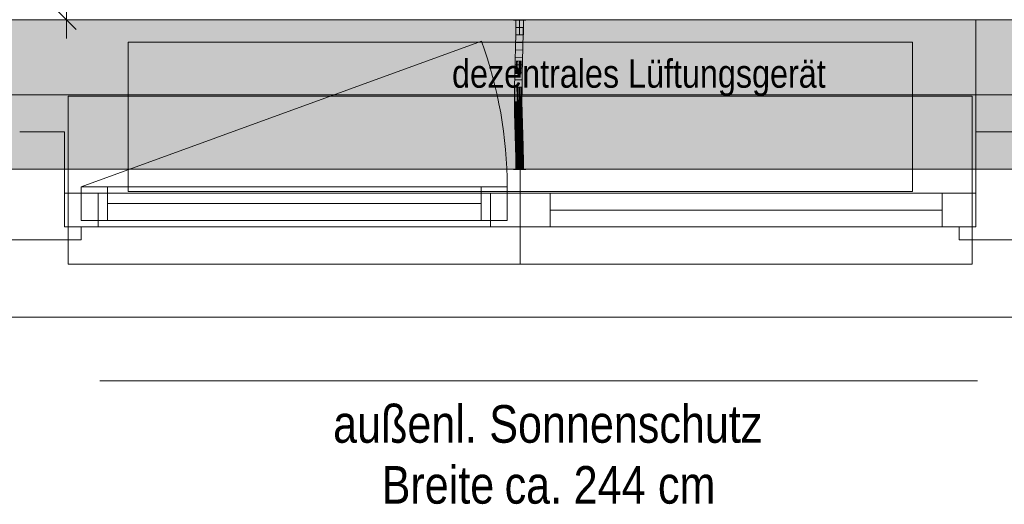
# Model space of a CAD drawing. Extents: x -620 to 300, y 62 to 1112.
# Tile 23 of 95: x -349 to -296, y 363 to 388. Entities that reach past the tile are written whole.
import ezdxf
from ezdxf.lldxf.tags import DXFTag

# ---------------------------------------------------------------- set-up
doc = ezdxf.new("R2010")
doc.units = 0
doc.layers.get('0').update_dxf_attribs({"lineweight": 13})
for name, color, linetype, lineweight, true_color in [('30 -33 Aussenwände- 7 Fassade_ Elemente', 7, 'Continuous', 9, 0x00aacc), ('30 -35 Decken- 1 Konstruktion-Träger- Stahlbeton', 7, 'grob-A06G9S5M8I', 13, 0x33aa00), ('70 -72 Beschriftung- 1 Beschriftung allgemein', 7, 'Continuous', 9, 0xff6633), ('70 -76 Bemaßung- 2 Allgemein', 9, 'Continuous', 5, 0x808080), ('E_Leerrohr 20', 7, 'Continuous', 13, 0xcc0099), ('E_Leerrohr 20-Shading', 7, 'Continuous', 13, 0xcc0099), ('iwb_Schraffur_Unterzug', 7, 'Continuous', 5, 0xffffcc)]:
    doc.layers.add(name, color=color, linetype=linetype, lineweight=lineweight, true_color=true_color)
doc.layers.add('60- 61 allgemeine Ausstattung- 4 Terrassen', color=7, linetype='Continuous', lineweight=9)
doc.layers.add('70 -71 Achsen- 1 Gebäudeachsen', color=7, linetype='STRICHPUNKT2-A06G9S5N8I', lineweight=18)
doc.styles.get("Standard").update_dxf_attribs({"font": 'ARIALN.TTF'})
tags = doc.linetypes.add('grob-A06G9S5M8I', pattern=[14, 3, -8, 3]).pattern_tags.tags
tags[8:9] = [DXFTag(74, 4), DXFTag(75, 0), DXFTag(340, '0'), DXFTag(46, 0.0), DXFTag(50, 0.0), DXFTag(44, 0.0), DXFTag(45, 0.0)]
tags[6:7] = [DXFTag(74, 4), DXFTag(75, 0), DXFTag(340, '0'), DXFTag(46, 0.0), DXFTag(50, 0.0), DXFTag(44, 0.0), DXFTag(45, 0.0)]
tags[4:5] = [DXFTag(74, 4), DXFTag(75, 0), DXFTag(340, '0'), DXFTag(46, 0.0), DXFTag(50, 0.0), DXFTag(44, 0.0), DXFTag(45, 0.0)]
tags = doc.linetypes.add('STRICHPUNKT2', pattern=[12.7, 6.35, -3.175, 0, -3.175]).pattern_tags.tags
tags[10:11] = [DXFTag(74, 4), DXFTag(75, 0), DXFTag(340, '0'), DXFTag(46, 0.0), DXFTag(50, 0.0), DXFTag(44, 0.0), DXFTag(45, 0.0)]
tags[8:9] = [DXFTag(74, 4), DXFTag(75, 0), DXFTag(340, '0'), DXFTag(46, 0.0), DXFTag(50, 0.0), DXFTag(44, 0.0), DXFTag(45, 0.0)]
tags[6:7] = [DXFTag(74, 4), DXFTag(75, 0), DXFTag(340, '0'), DXFTag(46, 0.0), DXFTag(50, 0.0), DXFTag(44, 0.0), DXFTag(45, 0.0)]
tags[4:5] = [DXFTag(74, 4), DXFTag(75, 0), DXFTag(340, '0'), DXFTag(46, 0.0), DXFTag(50, 0.0), DXFTag(44, 0.0), DXFTag(45, 0.0)]
tags = doc.linetypes.add('STRICHPUNKT2-A06G9S5N8I', pattern=[12.7, 6.35, -3.175, 0, -3.175]).pattern_tags.tags
tags[10:11] = [DXFTag(74, 4), DXFTag(75, 0), DXFTag(340, '0'), DXFTag(46, 0.0), DXFTag(50, 0.0), DXFTag(44, 0.0), DXFTag(45, 0.0)]
tags[8:9] = [DXFTag(74, 4), DXFTag(75, 0), DXFTag(340, '0'), DXFTag(46, 0.0), DXFTag(50, 0.0), DXFTag(44, 0.0), DXFTag(45, 0.0)]
tags[6:7] = [DXFTag(74, 4), DXFTag(75, 0), DXFTag(340, '0'), DXFTag(46, 0.0), DXFTag(50, 0.0), DXFTag(44, 0.0), DXFTag(45, 0.0)]
tags[4:5] = [DXFTag(74, 4), DXFTag(75, 0), DXFTag(340, '0'), DXFTag(46, 0.0), DXFTag(50, 0.0), DXFTag(44, 0.0), DXFTag(45, 0.0)]

# ---------------------------------------------------------------- blocks, each defined once
blk = doc.blocks.new('Shading-A06G9S588I', base_point=(-321.74, 385.55))
at = {"layer": 'E_Leerrohr 20-Shading', "color": 223, "true_color": 0xc67fb4}
for points in [[(-322.021, 388.453), (-322.08, 388.453), (-322.027, 387.731), (-322.086, 387.732)], [(-321.68, 388.453), (-321.738, 388.453), (-321.69, 387.726), (-321.744, 387.726)], [(-321.686, 387.726), (-321.68, 388.453), (-321.69, 387.726)], [(-322.027, 387.731), (-322.086, 387.732), (-322.044, 387.007), (-322.101, 387.009)], [(-322.043, 387.007), (-322.027, 387.731), (-322.044, 387.007)], [(-321.733, 387.726), (-321.744, 387.726), (-321.753, 387), (-321.76, 387)], [(-321.717, 386.999), (-321.69, 387.726), (-321.753, 387), (-321.733, 387.726)], [(-321.701, 386.999), (-321.686, 387.726), (-321.717, 386.999), (-321.69, 387.726)], [(-322.044, 387.007), (-322.101, 387.009), (-322.067, 386.283), (-322.121, 386.284)], [(-322.067, 386.283), (-322.063, 386.283), (-322.044, 387.007), (-322.043, 387.007)], [(-322.063, 386.283), (-322.062, 386.283), (-322.043, 387.007)], [(-321.753, 387), (-321.76, 387), (-321.778, 386.275), (-321.779, 386.275)], [(-321.778, 386.275), (-321.766, 386.275), (-321.753, 387), (-321.741, 387)], [(-321.766, 386.275), (-321.75, 386.274), (-321.741, 387), (-321.717, 386.999)], [(-321.721, 386.274), (-321.701, 386.999), (-321.75, 386.274), (-321.717, 386.999)], [(-322.14, 385.559), (-322.075, 386.008), (-322.121, 386.284), (-322.067, 386.283)], [(-322.091, 385.558), (-322.085, 385.688), (-322.14, 385.559), (-322.075, 386.008)], [(-322.081, 385.557), (-322.068, 386.057), (-322.091, 385.558)], [(-322.075, 386.008), (-322.085, 385.688), (-322.07, 386.047), (-322.071, 385.993)], [(-322.067, 386.283), (-322.075, 386.008), (-322.063, 386.283), (-322.07, 386.047)], [(-322.071, 385.993), (-322.068, 386.057), (-322.07, 386.047)], [(-322.07, 386.047), (-322.068, 386.057), (-322.063, 386.283), (-322.062, 386.283)], [(-321.799, 385.551), (-321.791, 385.551), (-321.786, 386.013), (-321.784, 385.753)], [(-321.786, 386.013), (-321.784, 385.753), (-321.778, 386.275), (-321.766, 386.275)], [(-321.778, 386.275), (-321.779, 386.275), (-321.786, 386.013)], [(-321.784, 385.753), (-321.783, 385.551), (-321.766, 386.275), (-321.75, 386.274)], [(-321.74, 385.55), (-321.721, 386.274), (-321.783, 385.551), (-321.75, 386.274)], [(-322.091, 385.558), (-322.14, 385.559), (-322.114, 384.831), (-322.153, 384.832)], [(-322.095, 384.831), (-322.081, 385.557), (-322.114, 384.831), (-322.091, 385.558)], [(-321.809, 384.828), (-321.791, 385.551), (-321.812, 384.828), (-321.796, 385.551)], [(-321.796, 385.551), (-321.799, 385.551), (-321.812, 384.828)], [(-321.806, 384.828), (-321.783, 385.551), (-321.809, 384.828), (-321.791, 385.551)], [(-321.805, 384.828), (-321.783, 385.551), (-321.795, 385.156)], [(-321.805, 384.828), (-321.753, 384.827), (-321.783, 385.551), (-321.74, 385.55)], [(-321.791, 385.551), (-321.783, 385.551), (-321.784, 385.753)], [(-321.806, 384.828), (-321.805, 384.828), (-321.795, 385.156)], [(-322.119, 384.104), (-322.116, 384.47), (-322.157, 384.104), (-322.155, 384.471)], [(-322.116, 384.47), (-322.114, 384.831), (-322.155, 384.471), (-322.153, 384.832)], [(-322.098, 384.104), (-322.095, 384.831), (-322.119, 384.104), (-322.114, 384.831)], [(-321.815, 384.105), (-321.813, 384.465), (-321.814, 384.302)], [(-321.815, 384.105), (-321.811, 384.105), (-321.813, 384.465), (-321.808, 384.465)], [(-321.814, 384.465), (-321.812, 384.465), (-321.812, 384.828), (-321.809, 384.828)], [(-321.813, 384.465), (-321.814, 384.465), (-321.814, 384.302)], [(-321.812, 384.465), (-321.808, 384.465), (-321.809, 384.828), (-321.806, 384.828)], [(-321.811, 384.105), (-321.757, 384.105), (-321.808, 384.465), (-321.755, 384.464)], [(-321.808, 384.465), (-321.755, 384.464), (-321.805, 384.828), (-321.753, 384.827)], [(-321.808, 384.465), (-321.805, 384.828), (-321.808, 384.538)], [(-321.805, 384.828), (-321.806, 384.828), (-321.808, 384.538)], [(-322.119, 384.104), (-322.157, 384.104), (-322.106, 383.493), (-322.149, 383.492)], [(-322.09, 383.494), (-322.098, 384.104), (-322.106, 383.493), (-322.119, 384.104)], [(-321.798, 383.499), (-321.811, 384.105), (-321.807, 383.499), (-321.813, 384.105)], [(-321.749, 383.5), (-321.757, 384.105), (-321.798, 383.499), (-321.811, 384.105)], [(-322.106, 383.493), (-322.149, 383.492), (-322.08, 382.884), (-322.134, 382.882)], [(-322.075, 382.884), (-322.09, 383.494), (-322.08, 382.884), (-322.106, 383.493)], [(-321.798, 383.499), (-321.807, 383.499), (-321.772, 382.892), (-321.793, 382.892)], [(-321.734, 382.893), (-321.749, 383.5), (-321.772, 382.892), (-321.798, 383.499)], [(-322.134, 382.882), (-322.113, 382.715), (-322.08, 382.884), (-322.072, 382.715)], [(-322.113, 382.715), (-322.134, 382.882), (-322.129, 382.714)], [(-322.068, 382.645), (-322.075, 382.884), (-322.08, 382.884)], [(-321.764, 382.717), (-321.772, 382.892), (-321.787, 382.717), (-321.793, 382.892)], [(-321.729, 382.718), (-321.734, 382.893), (-321.764, 382.717), (-321.772, 382.892)], [(-322.116, 382.273), (-322.057, 382.275), (-322.129, 382.714), (-322.113, 382.715)], [(-322.057, 382.275), (-322.116, 382.273), (-322.04, 381.667), (-322.098, 381.666)], [(-322.113, 382.715), (-322.057, 382.275), (-322.072, 382.715), (-322.068, 382.645)], [(-321.742, 382.284), (-321.764, 382.717), (-321.774, 382.283), (-321.787, 382.717)], [(-321.742, 382.284), (-321.774, 382.283), (-321.711, 381.675), (-321.757, 381.674)], [(-321.742, 382.284), (-321.716, 382.285), (-321.764, 382.717), (-321.729, 382.718)], [(-321.698, 381.676), (-321.716, 382.285), (-321.711, 381.675), (-321.742, 382.284)], [(-322.04, 381.667), (-322.098, 381.666), (-322.027, 381.06), (-322.085, 381.059)], [(-322.026, 381.06), (-322.04, 381.667), (-322.027, 381.06), (-322.04, 381.667)], [(-321.711, 381.675), (-321.757, 381.674), (-321.689, 381.065), (-321.743, 381.064)], [(-321.685, 381.065), (-321.698, 381.676), (-321.689, 381.065), (-321.711, 381.675)], [(-322.027, 381.06), (-322.085, 381.059), (-322.025, 380.453), (-322.08, 380.453)], [(-322.021, 380.453), (-322.026, 381.06), (-322.025, 380.453), (-322.027, 381.06)], [(-321.68, 380.453), (-321.689, 381.065), (-321.738, 380.453), (-321.743, 381.064)], [(-321.68, 380.453), (-321.685, 381.065), (-321.689, 381.065)]]:
    blk.add_solid(points, dxfattribs=at)
at = {"layer": 'E_Leerrohr 20-Shading', "color": 231, "true_color": 0xe17fc9}
for points in [[(-321.914, 388.453), (-322.021, 388.453), (-321.914, 387.729), (-322.027, 387.731)], [(-321.886, 387.729), (-321.88, 388.453), (-321.914, 387.729), (-321.914, 388.453)], [(-321.88, 388.453), (-321.886, 387.729), (-321.881, 387.728)], [(-321.875, 387.728), (-321.88, 388.453), (-321.881, 387.728)], [(-321.744, 387.726), (-321.738, 388.453), (-321.875, 387.728), (-321.88, 388.453)], [(-321.982, 387.73), (-322.027, 387.731), (-321.979, 387.006), (-322.043, 387.007)], [(-321.919, 387.004), (-321.914, 387.729), (-321.979, 387.006), (-321.982, 387.73)], [(-321.901, 387.004), (-321.886, 387.729), (-321.919, 387.004), (-321.914, 387.729)], [(-321.886, 387.729), (-321.901, 387.004), (-321.897, 387.004)], [(-321.886, 387.003), (-321.881, 387.728), (-321.897, 387.004), (-321.886, 387.729)], [(-321.864, 387.003), (-321.875, 387.728), (-321.886, 387.003), (-321.881, 387.728)], [(-321.76, 387), (-321.744, 387.726), (-321.864, 387.003), (-321.875, 387.728)], [(-321.979, 387.006), (-322.043, 387.007), (-321.978, 386.28), (-322.062, 386.283)], [(-321.978, 386.28), (-321.934, 386.279), (-321.979, 387.006), (-321.923, 387.004)], [(-321.934, 386.279), (-321.925, 386.279), (-321.923, 387.004), (-321.919, 387.004)], [(-321.921, 386.279), (-321.901, 387.004), (-321.925, 386.279), (-321.919, 387.004)], [(-321.897, 387.004), (-321.901, 387.004), (-321.91, 386.279), (-321.921, 386.279)], [(-321.892, 386.278), (-321.886, 387.003), (-321.91, 386.279), (-321.897, 387.004)], [(-321.85, 386.277), (-321.864, 387.003), (-321.892, 386.278), (-321.886, 387.003)], [(-321.779, 386.275), (-321.76, 387), (-321.85, 386.277), (-321.864, 387.003)], [(-322.068, 386.057), (-322.081, 385.557), (-322.059, 385.557)], [(-322.062, 386.283), (-322.068, 386.057), (-321.978, 386.28), (-321.978, 386.198)], [(-321.978, 386.198), (-322.068, 386.057), (-321.977, 385.699)], [(-322.059, 385.557), (-321.977, 385.555), (-322.068, 386.057), (-321.977, 385.699)], [(-321.978, 386.28), (-321.978, 386.198), (-321.934, 386.279), (-321.934, 386.265)], [(-321.934, 386.265), (-321.978, 386.198), (-321.945, 385.573), (-321.977, 385.699)], [(-321.94, 385.554), (-321.925, 386.279), (-321.945, 385.573), (-321.934, 386.265)], [(-321.925, 386.279), (-321.94, 385.554), (-321.928, 386.015)], [(-321.928, 386.015), (-321.94, 385.554), (-321.925, 386.015), (-321.936, 385.554)], [(-321.936, 385.554), (-321.922, 385.554), (-321.925, 386.015), (-321.914, 386.015)], [(-321.934, 386.265), (-321.925, 386.279), (-321.934, 386.279)], [(-321.928, 386.015), (-321.921, 386.279), (-321.925, 386.279)], [(-321.928, 386.015), (-321.914, 386.015), (-321.921, 386.279), (-321.91, 386.279)], [(-321.922, 385.554), (-321.897, 385.553), (-321.914, 386.015), (-321.894, 386.014)], [(-321.914, 386.015), (-321.894, 386.014), (-321.91, 386.279), (-321.892, 386.278)], [(-321.897, 385.553), (-321.837, 385.552), (-321.894, 386.014), (-321.845, 386.014)], [(-321.845, 386.014), (-321.85, 386.277), (-321.894, 386.014), (-321.892, 386.278)], [(-321.786, 386.013), (-321.779, 386.275), (-321.845, 386.014), (-321.85, 386.277)], [(-321.837, 385.552), (-321.799, 385.551), (-321.845, 386.014), (-321.786, 386.013)], [(-322.059, 385.557), (-322.081, 385.557), (-322.049, 384.831), (-322.095, 384.831)], [(-322.049, 384.831), (-321.973, 384.83), (-322.059, 385.557), (-321.977, 385.555)], [(-321.977, 385.699), (-321.977, 385.555), (-321.945, 385.573), (-321.945, 385.554)], [(-321.977, 385.555), (-321.973, 384.83), (-321.945, 385.554), (-321.953, 384.829)], [(-321.953, 384.829), (-321.94, 385.554), (-321.945, 385.554)], [(-321.936, 385.554), (-321.94, 385.554), (-321.95, 384.829), (-321.953, 384.829)], [(-321.932, 384.829), (-321.922, 385.554), (-321.95, 384.829), (-321.936, 385.554)], [(-321.945, 385.554), (-321.94, 385.554), (-321.945, 385.573)], [(-321.901, 384.829), (-321.897, 385.553), (-321.932, 384.829), (-321.922, 385.554)], [(-321.827, 384.828), (-321.837, 385.552), (-321.901, 384.829), (-321.897, 385.553)], [(-321.827, 384.828), (-321.82, 384.828), (-321.837, 385.552), (-321.799, 385.551)], [(-322.049, 384.831), (-322.095, 384.831), (-322.047, 384.104), (-322.098, 384.104)], [(-322.049, 384.831), (-322.048, 384.469), (-321.973, 384.83), (-321.968, 384.468)], [(-322.048, 384.469), (-322.047, 384.104), (-321.968, 384.468), (-321.963, 384.105)], [(-321.973, 384.83), (-321.968, 384.468), (-321.953, 384.829), (-321.955, 384.468)], [(-321.964, 384.468), (-321.968, 384.468), (-321.96, 384.105), (-321.963, 384.105)], [(-321.955, 384.468), (-321.964, 384.468), (-321.957, 384.105), (-321.96, 384.105)], [(-321.937, 384.105), (-321.955, 384.468), (-321.957, 384.105)], [(-321.937, 384.105), (-321.932, 384.829), (-321.955, 384.468), (-321.95, 384.829)], [(-321.95, 384.829), (-321.953, 384.829), (-321.955, 384.468)], [(-321.902, 384.302), (-321.901, 384.829), (-321.935, 384.301), (-321.932, 384.829)], [(-321.826, 384.302), (-321.827, 384.828), (-321.902, 384.302), (-321.901, 384.829)], [(-321.827, 384.828), (-321.827, 384.621), (-321.82, 384.828)], [(-321.827, 384.621), (-321.825, 384.105), (-321.82, 384.828), (-321.812, 384.828)], [(-321.825, 384.105), (-321.823, 384.105), (-321.812, 384.828), (-321.814, 384.465)], [(-321.814, 384.465), (-321.818, 384.302), (-321.814, 384.302)], [(-322.047, 384.104), (-322.098, 384.104), (-322.053, 383.494), (-322.09, 383.494)], [(-322.053, 383.494), (-321.95, 383.496), (-322.047, 384.104), (-321.963, 384.105)], [(-321.963, 384.105), (-321.95, 383.496), (-321.96, 384.105), (-321.949, 383.496)], [(-321.949, 383.496), (-321.957, 384.105), (-321.96, 384.105)], [(-321.937, 384.105), (-321.957, 384.105), (-321.935, 383.496), (-321.949, 383.496)], [(-321.937, 384.105), (-321.902, 384.105), (-321.935, 384.301), (-321.902, 384.302)], [(-321.9, 383.497), (-321.902, 384.105), (-321.935, 383.496), (-321.937, 384.105)], [(-321.902, 384.302), (-321.902, 384.105), (-321.825, 384.209), (-321.828, 384.105)], [(-321.902, 384.302), (-321.825, 384.209), (-321.826, 384.302)], [(-321.902, 384.105), (-321.9, 383.497), (-321.828, 384.105), (-321.828, 384.079)], [(-321.828, 384.079), (-321.9, 383.497), (-321.843, 383.498)], [(-321.825, 384.105), (-321.828, 384.079), (-321.84, 383.498), (-321.843, 383.498)], [(-321.825, 384.105), (-321.84, 383.498), (-321.826, 383.969)], [(-321.84, 383.498), (-321.831, 383.498), (-321.826, 383.969)], [(-321.831, 383.498), (-321.823, 384.105), (-321.826, 383.969)], [(-321.823, 384.105), (-321.831, 383.498), (-321.815, 384.105), (-321.82, 383.499)], [(-321.828, 384.105), (-321.825, 384.105), (-321.825, 384.209)], [(-321.828, 384.079), (-321.825, 384.105), (-321.828, 384.105)], [(-321.823, 384.105), (-321.825, 384.105), (-321.826, 383.969)], [(-321.818, 384.302), (-321.823, 384.105), (-321.814, 384.302), (-321.815, 384.105)], [(-321.82, 383.499), (-321.807, 383.499), (-321.815, 384.105)], [(-322.053, 383.494), (-322.09, 383.494), (-322.063, 382.884), (-322.075, 382.884)], [(-322.063, 382.884), (-321.934, 382.888), (-322.053, 383.494), (-321.95, 383.496)], [(-321.934, 382.888), (-321.949, 383.496), (-321.95, 383.496)], [(-321.935, 383.496), (-321.949, 383.496), (-321.931, 382.888), (-321.934, 382.888)], [(-321.896, 382.889), (-321.9, 383.497), (-321.931, 382.888), (-321.935, 383.496)], [(-321.896, 382.889), (-321.858, 382.89), (-321.9, 383.497), (-321.84, 383.498)], [(-321.858, 382.89), (-321.841, 382.89), (-321.84, 383.498), (-321.831, 383.498)], [(-321.841, 382.89), (-321.826, 382.891), (-321.831, 383.498), (-321.82, 383.499)], [(-321.826, 382.891), (-321.793, 382.892), (-321.82, 383.499), (-321.807, 383.499)], [(-322.063, 382.884), (-322.075, 382.884), (-322.068, 382.645)], [(-321.929, 382.717), (-321.934, 382.888), (-322.067, 382.715), (-322.063, 382.884)], [(-321.931, 382.888), (-321.934, 382.888), (-321.929, 382.717)], [(-321.89, 382.28), (-321.896, 382.889), (-321.929, 382.717), (-321.931, 382.888)], [(-321.89, 382.28), (-321.878, 382.28), (-321.896, 382.889), (-321.858, 382.89)], [(-321.878, 382.28), (-321.854, 382.281), (-321.858, 382.89), (-321.841, 382.89)], [(-321.841, 382.89), (-321.854, 382.281), (-321.826, 382.891), (-321.831, 382.514)], [(-321.793, 382.892), (-321.831, 382.514), (-321.794, 382.283), (-321.833, 382.282)], [(-321.831, 382.514), (-321.793, 382.892), (-321.826, 382.891)], [(-321.793, 382.892), (-321.794, 382.283), (-321.787, 382.717)], [(-322.068, 382.645), (-321.916, 382.279), (-322.067, 382.715), (-321.929, 382.717)], [(-321.916, 382.279), (-322.068, 382.645), (-322.057, 382.275)], [(-321.916, 382.279), (-322.057, 382.275), (-321.898, 381.671), (-322.04, 381.667)], [(-321.89, 382.28), (-321.929, 382.717), (-321.916, 382.279)], [(-321.89, 382.28), (-321.916, 382.279), (-321.885, 381.671), (-321.898, 381.671)], [(-321.878, 382.28), (-321.89, 382.28), (-321.888, 381.969)], [(-321.885, 381.671), (-321.878, 382.28), (-321.888, 381.969)], [(-321.885, 381.671), (-321.866, 381.671), (-321.878, 382.28), (-321.854, 382.281)], [(-321.854, 382.281), (-321.866, 381.671), (-321.833, 382.282), (-321.84, 381.672)], [(-321.831, 382.514), (-321.854, 382.281), (-321.833, 382.282)], [(-321.84, 381.672), (-321.804, 381.673), (-321.833, 382.282), (-321.794, 382.283)], [(-321.804, 381.673), (-321.757, 381.674), (-321.794, 382.283), (-321.774, 382.283)], [(-321.794, 382.283), (-321.774, 382.283), (-321.787, 382.717)], [(-322.03, 381.667), (-322.04, 381.667), (-322.026, 381.06)], [(-321.885, 381.062), (-321.898, 381.671), (-322.026, 381.06), (-322.03, 381.667)], [(-321.885, 381.671), (-321.898, 381.671), (-321.881, 381.062), (-321.885, 381.062)], [(-321.876, 381.062), (-321.866, 381.671), (-321.881, 381.062), (-321.885, 381.671)], [(-321.876, 381.062), (-321.814, 381.063), (-321.866, 381.671), (-321.804, 381.673)], [(-321.814, 381.063), (-321.743, 381.064), (-321.804, 381.673), (-321.757, 381.674)], [(-321.885, 381.062), (-322.026, 381.06), (-321.88, 380.453), (-322.021, 380.453)], [(-321.88, 380.453), (-321.881, 381.062), (-321.885, 381.062)], [(-321.88, 380.453), (-321.876, 381.062), (-321.881, 381.062)], [(-321.88, 380.453), (-321.821, 380.453), (-321.876, 381.062), (-321.814, 381.063)], [(-321.821, 380.453), (-321.738, 380.453), (-321.814, 381.063), (-321.743, 381.064)]]:
    blk.add_solid(points, dxfattribs=at)
blk = doc.blocks.new('Shading-A06G9S5A8I', base_point=(-321.88, 381.241))
at = {"layer": 'E_Leerrohr 20-Shading', "color": 213, "true_color": 0xd67fc0}
for points in [[(-321.88, 381.241), (-322.08, 381.241), (-321.88, 380.453), (-322.08, 380.453)], [(-321.68, 381.241), (-321.88, 381.241), (-321.68, 380.453), (-321.88, 380.453)], [(-321.945, 380.453), (-322.21, 380.453), (-321.945, 380.441), (-322.21, 380.441)], [(-321.88, 380.441), (-321.88, 380.453), (-321.945, 380.441), (-321.945, 380.453)], [(-321.55, 380.453), (-321.88, 380.453), (-321.55, 380.441), (-321.88, 380.441)]]:
    blk.add_solid(points, dxfattribs=at)
blk = doc.blocks.new('Shading-A06G9S5C8I', base_point=(-322.08, 387.665))
at = {"layer": 'E_Leerrohr 20-Shading', "color": 213, "true_color": 0xd67fc0}
for points in [[(-322.21, 388.465), (-322.21, 388.453), (-321.945, 388.465), (-321.945, 388.453)], [(-322.08, 387.665), (-321.88, 387.665), (-322.08, 388.453), (-321.88, 388.453)], [(-321.945, 388.453), (-321.88, 388.453), (-321.945, 388.465), (-321.88, 388.465)], [(-321.88, 388.453), (-321.55, 388.453), (-321.88, 388.465), (-321.55, 388.465)], [(-321.88, 387.665), (-321.68, 387.665), (-321.88, 388.453), (-321.68, 388.453)]]:
    blk.add_solid(points, dxfattribs=at)
blk = doc.blocks.new('Referenz-A06G9S5P8I')
at = {"layer": '30 -33 Aussenwände- 7 Fassade_ Elemente', "color": 0, "linetype": 'Continuous', "lineweight": -2, "ltscale": 0.13}
for p, q in [((-451.049, 388.474), (-295.049, 388.474)), ((-297.449, 388.474), (-295.049, 388.474)), ((-297.449, 382.474), (-297.449, 388.474)), ((-348.649, 382.474), (-346.249, 382.474)), ((-346.249, 382.474), (-346.249, 377.374)), ((-297.449, 377.374), (-297.449, 382.474)), ((-297.449, 382.474), (-295.049, 382.474)), ((-297.449, 382.474), (-295.049, 382.474)), ((-297.449, 377.374), (-297.449, 382.474)), ((-346.249, 377.374), (-346.249, 379.174)), ((-346.249, 377.374), (-346.249, 379.174)), ((-346.249, 379.174), (-321.849, 379.174)), ((-346.249, 379.174), (-344.449, 379.174)), ((-345.349, 377.724), (-345.349, 379.524)), ((-345.349, 379.524), (-343.949, 379.524)), ((-345.349, 377.724), (-345.349, 379.524)), ((-345.349, 379.524), (-322.549, 379.524)), ((-344.449, 379.174), (-344.449, 377.374)), ((-343.949, 379.524), (-343.949, 377.724)), ((-323.949, 377.724), (-323.949, 379.524)), ((-323.949, 379.524), (-322.549, 379.524)), ((-323.449, 377.374), (-323.449, 379.174)), ((-323.449, 379.174), (-321.849, 379.174)), ((-322.549, 379.524), (-322.549, 377.724)), ((-322.549, 379.524), (-322.549, 377.724)), ((-321.849, 379.174), (-297.449, 379.174)), ((-321.849, 379.174), (-320.249, 379.174)), ((-321.849, 379.174), (-321.849, 377.374)), ((-321.849, 377.374), (-321.849, 379.174)), ((-320.249, 379.174), (-320.249, 377.374)), ((-299.249, 377.374), (-299.249, 379.174)), ((-299.249, 379.174), (-297.449, 379.174)), ((-297.449, 379.174), (-297.449, 377.374)), ((-297.449, 379.174), (-297.449, 377.374)), ((-323.949, 378.624), (-343.949, 378.624)), ((-320.249, 378.274), (-299.249, 378.274)), ((-322.549, 377.724), (-345.349, 377.724)), ((-343.949, 377.724), (-345.349, 377.724)), ((-322.549, 377.724), (-323.949, 377.724)), ((-346.249, 377.374), (-345.349, 377.374)), ((-344.449, 377.374), (-346.249, 377.374)), ((-321.849, 377.374), (-346.249, 377.374)), ((-345.349, 377.374), (-345.349, 376.674)), ((-321.849, 377.374), (-323.449, 377.374)), ((-297.449, 377.374), (-321.849, 377.374)), ((-320.249, 377.374), (-321.849, 377.374)), ((-297.449, 377.374), (-299.249, 377.374)), ((-298.349, 376.674), (-298.349, 377.374)), ((-298.349, 376.674), (-298.349, 377.374)), ((-298.349, 377.374), (-297.449, 377.374)), ((-298.349, 377.374), (-297.449, 377.374)), ((-345.349, 376.674), (-349.549, 376.674)), ((-295.049, 376.674), (-298.349, 376.674)), ((-295.049, 376.674), (-298.349, 376.674)), ((-291.949, 372.534), (-454.149, 372.534))]:
    blk.add_line(p, q, dxfattribs=at)
at = {"layer": '30 -33 Aussenwände- 7 Fassade_ Elemente', "color": 0, "linetype": 'grob-A06G9S5M8I', "lineweight": -2, "ltscale": 0.13}
for p, q in [((-345.349, 379.524), (-323.924, 387.322)), ((-342.849, 387.274), (-300.849, 387.274)), ((-342.849, 379.274), (-342.849, 387.274)), ((-300.849, 387.274), (-300.849, 379.274)), ((-300.849, 379.274), (-342.849, 379.274))]:
    blk.add_line(p, q, dxfattribs=at)
at = {"layer": '30 -33 Aussenwände- 7 Fassade_ Elemente', "color": 0, "lineweight": -2}
for p, q in [((-321.849, 384.374), (-346.049, 384.374)), ((-346.049, 384.374), (-346.049, 379.174)), ((-297.649, 384.374), (-321.849, 384.374)), ((-321.849, 384.374), (-321.849, 379.174)), ((-297.649, 379.174), (-297.649, 384.374)), ((-346.049, 379.174), (-346.049, 377.374)), ((-344.449, 379.174), (-346.049, 379.174)), ((-345.349, 377.724), (-345.349, 379.524)), ((-345.349, 379.524), (-343.949, 379.524)), ((-344.449, 377.374), (-344.449, 379.174)), ((-343.949, 379.524), (-323.949, 379.524)), ((-343.949, 379.524), (-343.949, 377.724)), ((-323.949, 379.524), (-322.549, 379.524)), ((-323.949, 377.724), (-323.949, 379.524)), ((-323.449, 379.174), (-321.849, 379.174)), ((-323.449, 377.374), (-323.449, 379.174)), ((-322.549, 379.524), (-322.549, 377.724)), ((-321.849, 379.174), (-321.849, 377.374)), ((-320.249, 379.174), (-321.849, 379.174)), ((-320.249, 379.174), (-299.249, 379.174)), ((-320.249, 377.374), (-320.249, 379.174)), ((-299.249, 377.374), (-299.249, 379.174)), ((-299.249, 379.174), (-297.649, 379.174)), ((-297.649, 379.174), (-297.649, 377.374)), ((-323.949, 378.624), (-343.949, 378.624)), ((-320.249, 378.274), (-299.249, 378.274)), ((-343.949, 377.724), (-345.349, 377.724)), ((-323.949, 377.724), (-343.949, 377.724)), ((-322.549, 377.724), (-323.949, 377.724)), ((-346.049, 377.374), (-344.449, 377.374)), ((-346.049, 375.374), (-346.049, 377.374)), ((-323.449, 377.374), (-344.449, 377.374)), ((-321.849, 377.374), (-323.449, 377.374)), ((-321.849, 377.374), (-321.849, 375.374)), ((-321.849, 377.374), (-320.249, 377.374)), ((-299.249, 377.374), (-320.249, 377.374)), ((-297.649, 377.374), (-299.249, 377.374)), ((-297.649, 377.374), (-297.649, 375.374)), ((-321.849, 375.374), (-346.049, 375.374)), ((-297.649, 375.374), (-321.849, 375.374))]:
    blk.add_line(p, q, dxfattribs=at)
at = {"layer": '30 -33 Aussenwände- 7 Fassade_ Elemente', "color": 0, "linetype": 'grob-A06G9S5M8I', "lineweight": -2, "ltscale": 0.13}
blk.add_ellipse((-345.349, 379.524), major_axis=(22.8, 0), ratio=1, start_param=0, end_param=0.349066, dxfattribs=at)
at = {"layer": '30 -35 Decken- 1 Konstruktion-Träger- Stahlbeton', "color": 0, "lineweight": -2}
blk.add_line((-451.549, 380.474), (35.451, 380.474), dxfattribs=at)
at = {"layer": '60- 61 allgemeine Ausstattung- 4 Terrassen', "color": 0, "lineweight": -2}
blk.add_line((-275.61, 372.534), (-395.61, 372.534), dxfattribs=at)
at = {"layer": '70 -71 Achsen- 1 Gebäudeachsen', "color": 0, "linetype": 'STRICHPUNKT2-A06G9S5N8I', "lineweight": -2, "ltscale": 0.13}
blk.add_line((-538.631, 384.453), (76.533, 384.453), dxfattribs=at)
at = {"layer": '70 -72 Beschriftung- 1 Beschriftung allgemein', "color": 0, "linetype": 'Continuous', "lineweight": -2, "ltscale": 0.13}
blk.add_line((-344.357, 369.128), (-297.357, 369.128), dxfattribs=at)
at = {"layer": '70 -76 Bemaßung- 2 Allgemein', "color": 0, "linetype": 'Continuous', "lineweight": -2, "ltscale": 0.13}
for p, q in [((-346.149, 387.474), (-346.149, 389.535)), ((-345.619, 387.944), (-346.68, 389.005)), ((-348.649, 388.474), (-345.149, 388.474))]:
    blk.add_line(p, q, dxfattribs=at)
at = {"layer": '30 -33 Aussenwände- 7 Fassade_ Elemente', "color": 0, "linetype": 'ByBlock', "lineweight": -2, "ltscale": 0.13, "insert": (-325.5, 386.342), "char_height": 1.51033, "attachment_point": 1}
blk.add_mtext('{\\fArial Narrow;dezentrales Lüftungsgerät}', dxfattribs=at)
at = {"layer": '70 -72 Beschriftung- 1 Beschriftung allgemein', "color": 0, "linetype": 'Continuous', "lineweight": -2, "ltscale": 0.13, "char_height": 2.01377, "attachment_point": 1}
for s, insert in [('{\\fArial Narrow;außenl.}', (-331.866, 367.828)), ('{\\fArial Narrow;Sonnenschutz}', (-323.505, 367.828)), ('{\\fArial Narrow;Breite}', (-329.269, 364.565)), ('{\\fArial Narrow;244}', (-318.988, 364.565)), ('{\\fArial Narrow;ca.}', (-322.683, 364.565)), ('{\\fArial Narrow;cm}', (-314.473, 364.565))]:
    blk.add_mtext(s, dxfattribs=dict(at, insert=insert))
blk = doc.blocks.new('Referenz-A06G9S5R8I')
at = {"layer": 'iwb_Schraffur_Unterzug', "linetype": 'Continuous', "ltscale": 0.13}
blk.add_solid([(-451.579, 388.453), (35.421, 388.453), (-451.579, 380.453), (35.421, 380.453)], dxfattribs=at)
blk = doc.blocks.new('Enddeckel-A06G9SC38I')
at = {"color": 0, "linetype": 'ByBlock', "lineweight": -2, "ltscale": 0.13}
for p, q in [((-322.21, 388.465), (-322.21, 388.453)), ((-322.21, 388.465), (-322.016, 388.465)), ((-322.21, 388.453), (-322.016, 388.453)), ((-322.08, 388.453), (-322.08, 387.665)), ((-322.08, 388.453), (-321.962, 388.453)), ((-322.016, 388.465), (-321.743, 388.465)), ((-322.016, 388.453), (-321.743, 388.453)), ((-321.962, 388.453), (-321.797, 388.453)), ((-321.797, 388.453), (-321.68, 388.453)), ((-321.743, 388.465), (-321.55, 388.465)), ((-321.743, 388.453), (-321.55, 388.453)), ((-321.68, 387.665), (-321.68, 388.453)), ((-321.55, 388.453), (-321.55, 388.465)), ((-322.08, 387.665), (-321.962, 387.665)), ((-321.962, 387.665), (-321.797, 387.665)), ((-321.797, 387.665), (-321.68, 387.665))]:
    blk.add_line(p, q, dxfattribs=at)
at = {"color": 0, "linetype": 'STRICHPUNKT2', "lineweight": 5, "ltscale": 0.13}
blk.add_line((-321.88, 388.453), (-321.88, 387.665), dxfattribs=at)
blk = doc.blocks.new('Flexrohr-A06G9SC78I')
at = {"color": 0, "linetype": 'ByBlock', "lineweight": -2, "ltscale": 0.13}
for p, q in [((-322.08, 388.453), (-322.086, 387.732)), ((-322.08, 388.453), (-321.68, 388.453)), ((-322.071, 388.055), (-321.695, 388.052)), ((-321.68, 388.453), (-321.686, 387.726)), ((-322.086, 387.732), (-322.101, 387.009)), ((-322.075, 387.656), (-321.699, 387.65)), ((-321.686, 387.726), (-321.701, 386.999)), ((-322.101, 387.009), (-322.121, 386.284)), ((-322.084, 387.258), (-321.708, 387.25)), ((-321.701, 386.999), (-321.721, 386.274)), ((-322.104, 386.459), (-321.728, 386.449)), ((-322.093, 386.858), (-321.717, 386.849)), ((-322.121, 386.284), (-322.14, 385.559)), ((-322.115, 386.059), (-321.739, 386.049)), ((-321.721, 386.274), (-321.74, 385.55)), ((-322.14, 385.559), (-322.153, 384.832)), ((-322.125, 385.658), (-321.749, 385.65)), ((-321.74, 385.55), (-321.753, 384.827)), ((-322.141, 384.856), (-321.765, 384.852)), ((-322.133, 385.258), (-321.758, 385.251)), ((-322.153, 384.832), (-322.157, 384.104)), ((-322.143, 384.455), (-321.767, 384.454)), ((-321.753, 384.827), (-321.757, 384.105)), ((-322.157, 384.104), (-322.149, 383.492)), ((-322.144, 384.053), (-321.768, 384.055)), ((-321.757, 384.105), (-321.749, 383.5)), ((-322.149, 383.492), (-322.134, 382.882)), ((-322.139, 383.652), (-321.763, 383.657)), ((-321.749, 383.5), (-321.734, 382.893)), ((-322.134, 382.882), (-322.116, 382.273)), ((-322.131, 383.25), (-321.755, 383.259)), ((-322.121, 382.849), (-321.745, 382.86)), ((-321.734, 382.893), (-321.716, 382.285)), ((-322.116, 382.273), (-322.098, 381.666)), ((-322.109, 382.449), (-321.733, 382.46)), ((-321.716, 382.285), (-321.698, 381.676)), ((-322.097, 382.05), (-321.721, 382.06)), ((-322.098, 381.666), (-322.085, 381.059)), ((-322.086, 381.65), (-321.71, 381.66)), ((-322.077, 381.252), (-321.701, 381.259)), ((-321.698, 381.676), (-321.685, 381.065)), ((-322.085, 381.059), (-322.08, 380.453)), ((-322.071, 380.853), (-321.695, 380.857)), ((-321.685, 381.065), (-321.68, 380.453)), ((-322.08, 380.453), (-321.68, 380.453)), ((-322.068, 380.455), (-321.692, 380.455))]:
    blk.add_line(p, q, dxfattribs=at)
blk = doc.blocks.new('Enddeckel-A06G9SCT8I')
at = {"color": 0, "linetype": 'ByBlock', "lineweight": -2, "ltscale": 0.13}
for p, q in [((-322.08, 381.241), (-322.08, 380.453)), ((-321.962, 381.241), (-322.08, 381.241)), ((-321.797, 381.241), (-321.962, 381.241)), ((-321.68, 381.241), (-321.797, 381.241)), ((-321.68, 380.453), (-321.68, 381.241)), ((-322.21, 380.453), (-322.21, 380.441)), ((-322.016, 380.453), (-322.21, 380.453)), ((-322.016, 380.441), (-322.21, 380.441)), ((-321.962, 380.453), (-322.08, 380.453)), ((-321.743, 380.453), (-322.016, 380.453)), ((-321.743, 380.441), (-322.016, 380.441)), ((-321.797, 380.453), (-321.962, 380.453)), ((-321.68, 380.453), (-321.797, 380.453)), ((-321.55, 380.453), (-321.743, 380.453)), ((-321.55, 380.441), (-321.743, 380.441)), ((-321.55, 380.441), (-321.55, 380.453))]:
    blk.add_line(p, q, dxfattribs=at)
at = {"color": 0, "linetype": 'STRICHPUNKT2', "lineweight": 5, "ltscale": 0.13}
blk.add_line((-321.88, 380.453), (-321.88, 381.241), dxfattribs=at)

msp = doc.modelspace()

# ---------------------------------------------------------------- block references
at = {"color": 8, "lineweight": 13, "ltscale": 0.13, "true_color": 0x808080}
msp.add_blockref('Referenz-A06G9S5P8I', (0, 0), dxfattribs=at)
at = {"color": 8, "lineweight": 25, "ltscale": 0.25, "true_color": 0x808080}
msp.add_blockref('Referenz-A06G9S5R8I', (0, 0), dxfattribs=at)
at = {"layer": 'E_Leerrohr 20'}
for name, p in [('Shading-A06G9S5C8I', (-322.08, 387.665)), ('Shading-A06G9S588I', (-321.74, 385.55)), ('Shading-A06G9S5A8I', (-321.88, 381.241))]:
    msp.add_blockref(name, p, dxfattribs=at)
at = {"layer": 'E_Leerrohr 20', "ltscale": 0.13}
for name in ['Enddeckel-A06G9SC38I', 'Flexrohr-A06G9SC78I', 'Enddeckel-A06G9SCT8I']:
    msp.add_blockref(name, (0, 0), dxfattribs=at)

doc.saveas('drawing.dxf')
